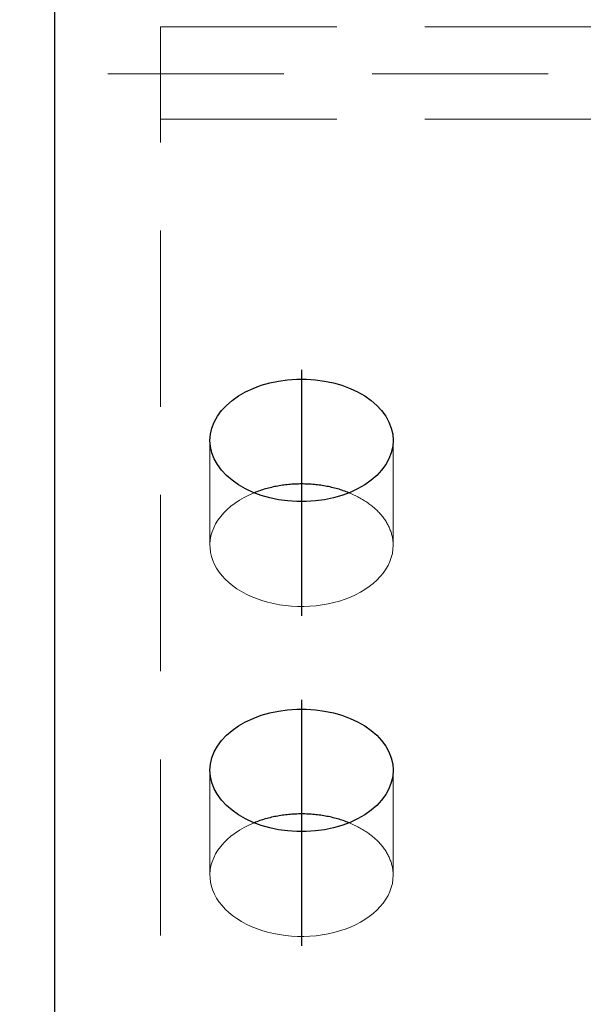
# Model space of a CAD drawing. Header units: millimetres. Extents: x 3515 to 4529, y 13642 to 14292.
# Tile 26 of 96: x 3864 to 3872, y 13974 to 13988. Entities that reach past the tile are written whole.
import ezdxf

# ---------------------------------------------------------------- set-up
doc = ezdxf.new("R2010")
doc.units = ezdxf.units.MM
doc.header["$LTSCALE"] = 10
doc.linetypes.add('HIDDEN', pattern=[0.375, 0.25, -0.125])
doc.linetypes.add('MITTE', pattern=[2, 1.25, -0.25, 0.25, -0.25])
doc.layers.get('Defpoints').update_dxf_attribs({"color": 1})
for name, color, linetype, lineweight in [('PS_DIM', 4, 'Continuous', 13), ('PS_Hidden', 2, 'HIDDEN', 9), ('PS_SOLID', 7, 'Continuous', 30)]:
    doc.layers.add(name, color=color, linetype=linetype, lineweight=lineweight)
doc.layers.add('PS_MID', color=5, linetype='MITTE')
doc.layers.add('PS_SHAPE', color=3, linetype='Continuous')
doc.styles.add('simplex', font='simplex.shx', dxfattribs={"width": 0.75})
doc.dimstyles.new('1_10_GŁ_DS1-LS10', dxfattribs={"dimtxt": 2, "dimasz": 2, "dimexe": 2, "dimexo": 5, "dimgap": 1, "dimtad": 1, "dimjust": 4, "dimdec": 0, "dimlfac": 10, "dimtxsty": 'simplex', "dimblk1": 'NONE', "dimsah": 1, "dimcen": 2, "dimclrd": 256, "dimclre": 256, "dimclrt": 3, "dimadec": 1, "dimazin": 0, "dimtfac": 1, "dimtdec": 0, "dimtmove": 2, "dimatfit": 3, "dimfxl": 1, "dimarcsym": 0})
doc.dimstyles.new('1_10_PRZ', dxfattribs={"dimtxt": 2, "dimasz": 1, "dimexe": 2, "dimexo": 5, "dimgap": 1, "dimtad": 1, "dimdec": 0, "dimlfac": 10, "dimtxsty": 'simplex', "dimblk": 'dimznak', "dimcen": 2, "dimse1": 1, "dimse2": 1, "dimclrt": 3, "dimadec": 1, "dimazin": 0, "dimtfac": 1, "dimtdec": 0, "dimtix": 1, "dimtmove": 2, "dimatfit": 3, "dimldrblk": 'dim-grot', "dimfxl": 1, "dimarcsym": 0})

# ---------------------------------------------------------------- blocks, each defined once
blk = doc.blocks.new('*D92')
at = {"layer": 'Defpoints', "color": 0, "transparency": 16777216}
for p in [(3869.316, 13988.67), (3905.155, 13988.67), (3885.06, 13714.81)]:
    blk.add_point(p, dxfattribs=at)
at = {"layer": 'PS_DIM', "lineweight": -2, "transparency": 16777216}
for p, q in [((3874.316, 13988.67), (3907.155, 13988.67)), ((3905.155, 13714.81), (3905.155, 13986.67)), ((3890.06, 13714.81), (3907.155, 13714.81))]:
    blk.add_line(p, q, dxfattribs=at)
at = {"layer": 'PS_DIM', "transparency": 16777216}
blk.add_solid([(3904.821, 13986.67), (3905.488, 13986.67), (3905.155, 13988.67)], dxfattribs=at)
at = {"layer": 'PS_DIM', "color": 3, "transparency": 16777216, "insert": (3901.492, 13990.69), "char_height": 2, "attachment_point": 5, "rotation": 0.0573, "style": 'simplex'}
blk.add_mtext('4420', dxfattribs=at)
blk = doc.blocks.new('_None')
blk = doc.blocks.new('dimznak')
at = {"color": 0}
for points in [[(0, 2), (0, -2)], [(-2, 0), (2, 0)]]:
    blk.add_lwpolyline(points, dxfattribs=at)
at = {"color": 2}
blk.add_lwpolyline([(1, 1), (-1, -1)], dxfattribs=at)
blk = doc.blocks.new('*D93')
at = {"layer": 'Defpoints', "color": 0, "transparency": 16777216}
for p in [(3874.25, 13996.395), (3866.06, 13983.635), (3874.25, 13982.111)]:
    blk.add_point(p, dxfattribs=at)
at = {"layer": 'PS_DIM', "color": 0, "lineweight": -2, "transparency": 16777216}
blk.add_line((3867.06, 13996.395), (3873.25, 13996.395), dxfattribs=at)
at = {"layer": 'PS_DIM', "color": 0, "lineweight": -2, "transparency": 16777216, "rotation": 180}
blk.add_blockref('dimznak', (3866.06, 13996.395), dxfattribs=at)
at = {"layer": 'PS_DIM', "color": 0, "lineweight": -2, "transparency": 16777216}
blk.add_blockref('dimznak', (3874.25, 13996.395), dxfattribs=at)
at = {"layer": 'PS_DIM', "color": 3, "transparency": 16777216, "insert": (3870.155, 13998.395), "char_height": 2, "attachment_point": 5, "style": 'simplex'}
blk.add_mtext('82', dxfattribs=at)
blk = doc.blocks.new('dim-grot')
blk.add_hatch(color=256).paths.add_polyline_path([(0, 0), (-2, 0.5), (-2, -0.5)])
blk.add_lwpolyline([(0, 0), (-2, 0.5), (-2, -0.5), (0, 0)])
blk = doc.blocks.new('*X330')
at = {"layer": 'PS_Hidden', "color": 2, "linetype": 'HIDDEN'}
for p, q in [((3866.06, 13987.851), (3866.06, 13986.538)), ((3866.06, 13987.851), (3885.06, 13987.851)), ((3886.56, 13987.182), (3864.56, 13987.182)), ((3866.06, 13948.71), (3866.06, 13986.538)), ((3866.06, 13986.538), (3875.09, 13986.538)), ((3866.76, 13980.497), (3866.76, 13981.984)), ((3869.36, 13980.497), (3869.36, 13981.984)), ((3867.245, 13981.174), (3867.178, 13981.135)), ((3867.314, 13981.209), (3867.245, 13981.174)), ((3867.388, 13981.241), (3867.314, 13981.209)), ((3868.751, 13981.233), (3868.733, 13981.241)), ((3868.733, 13981.241), (3868.733, 13981.241)), ((3868.77, 13981.225), (3868.751, 13981.233)), ((3868.787, 13981.217), (3868.77, 13981.225)), ((3868.805, 13981.209), (3868.787, 13981.217)), ((3868.823, 13981.201), (3868.805, 13981.209)), ((3868.84, 13981.192), (3868.823, 13981.201)), ((3868.857, 13981.184), (3868.84, 13981.192)), ((3868.874, 13981.175), (3868.857, 13981.184)), ((3868.891, 13981.166), (3868.874, 13981.175)), ((3868.907, 13981.156), (3868.891, 13981.166)), ((3867.058, 13981.051), (3867.005, 13981.004)), ((3867.116, 13981.094), (3867.058, 13981.051)), ((3867.178, 13981.135), (3867.116, 13981.094)), ((3868.923, 13981.147), (3868.907, 13981.156)), ((3868.939, 13981.137), (3868.923, 13981.147)), ((3868.955, 13981.127), (3868.939, 13981.137)), ((3868.971, 13981.117), (3868.955, 13981.127)), ((3868.986, 13981.107), (3868.971, 13981.117)), ((3869.001, 13981.097), (3868.986, 13981.107)), ((3869.016, 13981.086), (3869.001, 13981.097)), ((3869.03, 13981.076), (3869.016, 13981.086)), ((3869.044, 13981.065), (3869.03, 13981.076)), ((3869.058, 13981.054), (3869.044, 13981.065)), ((3869.072, 13981.043), (3869.058, 13981.054)), ((3869.085, 13981.032), (3869.072, 13981.043)), ((3869.098, 13981.02), (3869.085, 13981.032)), ((3866.913, 13980.905), (3866.874, 13980.853)), ((3866.956, 13980.956), (3866.913, 13980.905)), ((3867.005, 13981.004), (3866.956, 13980.956)), ((3869.111, 13981.009), (3869.098, 13981.02)), ((3869.124, 13980.997), (3869.111, 13981.009)), ((3869.136, 13980.985), (3869.124, 13980.997)), ((3869.148, 13980.973), (3869.136, 13980.985)), ((3869.16, 13980.961), (3869.148, 13980.973)), ((3869.171, 13980.949), (3869.16, 13980.961)), ((3869.182, 13980.936), (3869.171, 13980.949)), ((3869.193, 13980.924), (3869.182, 13980.936)), ((3869.203, 13980.911), (3869.193, 13980.924)), ((3869.213, 13980.899), (3869.203, 13980.911)), ((3869.223, 13980.886), (3869.213, 13980.899)), ((3869.232, 13980.873), (3869.223, 13980.886)), ((3866.841, 13980.799), (3866.814, 13980.743)), ((3866.874, 13980.853), (3866.841, 13980.799)), ((3869.242, 13980.86), (3869.232, 13980.873)), ((3869.25, 13980.847), (3869.242, 13980.86)), ((3869.259, 13980.833), (3869.25, 13980.847)), ((3869.267, 13980.82), (3869.259, 13980.833)), ((3869.275, 13980.807), (3869.267, 13980.82)), ((3869.282, 13980.793), (3869.275, 13980.807)), ((3869.29, 13980.78), (3869.282, 13980.793)), ((3869.296, 13980.766), (3869.29, 13980.78)), ((3869.303, 13980.752), (3869.296, 13980.766)), ((3869.309, 13980.738), (3869.303, 13980.752)), ((3866.775, 13980.629), (3866.765, 13980.571)), ((3866.792, 13980.687), (3866.775, 13980.629)), ((3866.814, 13980.743), (3866.792, 13980.687)), ((3869.315, 13980.725), (3869.309, 13980.738)), ((3869.32, 13980.711), (3869.315, 13980.725)), ((3869.326, 13980.697), (3869.32, 13980.711)), ((3869.33, 13980.683), (3869.326, 13980.697)), ((3869.335, 13980.669), (3869.33, 13980.683)), ((3869.339, 13980.654), (3869.335, 13980.669)), ((3869.343, 13980.64), (3869.339, 13980.654)), ((3869.346, 13980.626), (3869.343, 13980.64)), ((3869.349, 13980.612), (3869.346, 13980.626)), ((3869.352, 13980.597), (3869.349, 13980.612)), ((3866.765, 13980.571), (3866.761, 13980.513)), ((3866.761, 13980.513), (3866.762, 13980.455)), ((3869.354, 13980.583), (3869.352, 13980.597)), ((3869.356, 13980.569), (3869.354, 13980.583)), ((3869.357, 13980.554), (3869.356, 13980.569)), ((3869.359, 13980.54), (3869.357, 13980.554)), ((3869.357, 13980.439), (3869.36, 13980.497)), ((3869.36, 13980.526), (3869.359, 13980.54)), ((3869.36, 13980.511), (3869.36, 13980.526)), ((3869.36, 13980.497), (3869.36, 13980.511)), ((3869.36, 13980.497), (3869.36, 13980.497)), ((3866.762, 13980.455), (3866.769, 13980.396)), ((3866.769, 13980.396), (3866.782, 13980.339)), ((3866.782, 13980.339), (3866.801, 13980.281)), ((3869.334, 13980.323), (3869.349, 13980.38)), ((3869.349, 13980.38), (3869.357, 13980.439)), ((3866.801, 13980.281), (3866.825, 13980.225)), ((3866.825, 13980.225), (3866.855, 13980.171)), ((3869.256, 13980.156), (3869.288, 13980.21)), ((3869.288, 13980.21), (3869.314, 13980.266)), ((3869.314, 13980.266), (3869.334, 13980.323)), ((3866.855, 13980.171), (3866.891, 13980.117)), ((3866.891, 13980.117), (3866.932, 13980.065)), ((3866.932, 13980.065), (3866.978, 13980.016)), ((3869.13, 13980.003), (3869.177, 13980.052)), ((3869.177, 13980.052), (3869.219, 13980.103)), ((3869.219, 13980.103), (3869.256, 13980.156)), ((3866.978, 13980.016), (3867.029, 13979.968)), ((3867.029, 13979.968), (3867.084, 13979.923)), ((3867.084, 13979.923), (3867.144, 13979.881)), ((3868.96, 13979.869), (3869.021, 13979.911)), ((3869.021, 13979.911), (3869.077, 13979.956)), ((3869.077, 13979.956), (3869.13, 13980.003)), ((3867.144, 13979.881), (3867.208, 13979.841)), ((3867.208, 13979.841), (3867.276, 13979.804)), ((3867.276, 13979.804), (3867.347, 13979.77)), ((3867.347, 13979.77), (3867.422, 13979.74)), ((3868.753, 13979.762), (3868.826, 13979.794)), ((3868.826, 13979.794), (3868.895, 13979.83)), ((3868.895, 13979.83), (3868.96, 13979.869)), ((3867.422, 13979.74), (3867.499, 13979.713)), ((3867.499, 13979.713), (3867.579, 13979.69)), ((3867.579, 13979.69), (3867.662, 13979.67)), ((3867.662, 13979.67), (3867.746, 13979.654)), ((3867.746, 13979.654), (3867.831, 13979.641)), ((3867.831, 13979.641), (3867.918, 13979.633)), ((3867.918, 13979.633), (3868.005, 13979.629)), ((3868.092, 13979.628), (3868.179, 13979.631)), ((3868.179, 13979.631), (3868.266, 13979.639)), ((3868.266, 13979.639), (3868.352, 13979.65)), ((3868.352, 13979.65), (3868.436, 13979.665)), ((3868.436, 13979.665), (3868.519, 13979.684)), ((3868.519, 13979.684), (3868.6, 13979.706)), ((3868.6, 13979.706), (3868.678, 13979.732)), ((3868.678, 13979.732), (3868.753, 13979.762)), ((3868.005, 13979.629), (3868.092, 13979.628)), ((3866.76, 13975.817), (3866.76, 13977.305)), ((3869.36, 13975.817), (3869.36, 13977.305)), ((3867.388, 13976.561), (3867.314, 13976.529)), ((3868.751, 13976.553), (3868.733, 13976.561)), ((3868.733, 13976.561), (3868.733, 13976.561)), ((3867.178, 13976.456), (3867.116, 13976.415)), ((3867.245, 13976.494), (3867.178, 13976.456)), ((3867.314, 13976.529), (3867.245, 13976.494)), ((3868.77, 13976.546), (3868.751, 13976.553)), ((3868.787, 13976.538), (3868.77, 13976.546)), ((3868.805, 13976.529), (3868.787, 13976.538)), ((3868.823, 13976.521), (3868.805, 13976.529)), ((3868.84, 13976.513), (3868.823, 13976.521)), ((3868.857, 13976.504), (3868.84, 13976.513)), ((3868.874, 13976.495), (3868.857, 13976.504)), ((3868.891, 13976.486), (3868.874, 13976.495)), ((3868.907, 13976.477), (3868.891, 13976.486)), ((3868.923, 13976.467), (3868.907, 13976.477)), ((3868.939, 13976.457), (3868.923, 13976.467)), ((3868.955, 13976.448), (3868.939, 13976.457)), ((3868.971, 13976.438), (3868.955, 13976.448)), ((3868.986, 13976.427), (3868.971, 13976.438)), ((3869.001, 13976.417), (3868.986, 13976.427)), ((3869.016, 13976.407), (3869.001, 13976.417)), ((3867.005, 13976.325), (3866.956, 13976.276)), ((3867.058, 13976.371), (3867.005, 13976.325)), ((3867.116, 13976.415), (3867.058, 13976.371)), ((3869.03, 13976.396), (3869.016, 13976.407)), ((3869.044, 13976.385), (3869.03, 13976.396)), ((3869.058, 13976.374), (3869.044, 13976.385)), ((3869.072, 13976.363), (3869.058, 13976.374)), ((3869.085, 13976.352), (3869.072, 13976.363)), ((3869.098, 13976.34), (3869.085, 13976.352)), ((3869.111, 13976.329), (3869.098, 13976.34)), ((3869.124, 13976.317), (3869.111, 13976.329)), ((3869.136, 13976.305), (3869.124, 13976.317)), ((3869.148, 13976.293), (3869.136, 13976.305)), ((3869.16, 13976.281), (3869.148, 13976.293)), ((3869.171, 13976.269), (3869.16, 13976.281)), ((3866.874, 13976.173), (3866.841, 13976.119)), ((3866.913, 13976.225), (3866.874, 13976.173)), ((3866.956, 13976.276), (3866.913, 13976.225)), ((3869.182, 13976.257), (3869.171, 13976.269)), ((3869.193, 13976.244), (3869.182, 13976.257)), ((3869.203, 13976.231), (3869.193, 13976.244)), ((3869.213, 13976.219), (3869.203, 13976.231)), ((3869.223, 13976.206), (3869.213, 13976.219)), ((3869.232, 13976.193), (3869.223, 13976.206)), ((3869.242, 13976.18), (3869.232, 13976.193)), ((3869.25, 13976.167), (3869.242, 13976.18)), ((3869.259, 13976.154), (3869.25, 13976.167)), ((3869.267, 13976.14), (3869.259, 13976.154)), ((3869.275, 13976.127), (3869.267, 13976.14)), ((3866.792, 13976.007), (3866.775, 13975.95)), ((3866.814, 13976.063), (3866.792, 13976.007)), ((3866.841, 13976.119), (3866.814, 13976.063)), ((3869.282, 13976.113), (3869.275, 13976.127)), ((3869.29, 13976.1), (3869.282, 13976.113)), ((3869.296, 13976.086), (3869.29, 13976.1)), ((3869.303, 13976.072), (3869.296, 13976.086)), ((3869.309, 13976.059), (3869.303, 13976.072)), ((3869.315, 13976.045), (3869.309, 13976.059)), ((3869.32, 13976.031), (3869.315, 13976.045)), ((3869.326, 13976.017), (3869.32, 13976.031)), ((3869.33, 13976.003), (3869.326, 13976.017)), ((3869.335, 13975.989), (3869.33, 13976.003)), ((3866.765, 13975.892), (3866.761, 13975.833)), ((3866.775, 13975.95), (3866.765, 13975.892)), ((3869.339, 13975.975), (3869.335, 13975.989)), ((3869.343, 13975.96), (3869.339, 13975.975)), ((3869.346, 13975.946), (3869.343, 13975.96)), ((3869.349, 13975.932), (3869.346, 13975.946)), ((3869.352, 13975.918), (3869.349, 13975.932)), ((3869.354, 13975.903), (3869.352, 13975.918)), ((3869.356, 13975.889), (3869.354, 13975.903)), ((3869.357, 13975.875), (3869.356, 13975.889)), ((3869.359, 13975.86), (3869.357, 13975.875)), ((3869.36, 13975.846), (3869.359, 13975.86)), ((3866.761, 13975.833), (3866.762, 13975.775)), ((3866.762, 13975.775), (3866.769, 13975.717)), ((3869.349, 13975.701), (3869.357, 13975.759)), ((3869.357, 13975.759), (3869.36, 13975.817)), ((3869.36, 13975.832), (3869.36, 13975.846)), ((3869.36, 13975.817), (3869.36, 13975.832)), ((3869.36, 13975.817), (3869.36, 13975.817)), ((3866.769, 13975.717), (3866.782, 13975.659)), ((3866.782, 13975.659), (3866.801, 13975.602)), ((3866.801, 13975.602), (3866.825, 13975.546)), ((3869.288, 13975.531), (3869.314, 13975.586)), ((3869.314, 13975.586), (3869.334, 13975.643)), ((3869.334, 13975.643), (3869.349, 13975.701)), ((3866.825, 13975.546), (3866.855, 13975.491)), ((3866.855, 13975.491), (3866.891, 13975.437)), ((3869.219, 13975.423), (3869.256, 13975.476)), ((3869.256, 13975.476), (3869.288, 13975.531)), ((3866.891, 13975.437), (3866.932, 13975.386)), ((3866.932, 13975.386), (3866.978, 13975.336)), ((3866.978, 13975.336), (3867.029, 13975.289)), ((3869.077, 13975.276), (3869.13, 13975.323)), ((3869.13, 13975.323), (3869.177, 13975.372)), ((3869.177, 13975.372), (3869.219, 13975.423)), ((3867.029, 13975.289), (3867.084, 13975.243)), ((3867.084, 13975.243), (3867.144, 13975.201)), ((3867.144, 13975.201), (3867.208, 13975.161)), ((3867.208, 13975.161), (3867.276, 13975.124)), ((3868.895, 13975.151), (3868.96, 13975.19)), ((3868.96, 13975.19), (3869.021, 13975.231)), ((3869.021, 13975.231), (3869.077, 13975.276)), ((3867.276, 13975.124), (3867.347, 13975.091)), ((3867.347, 13975.091), (3867.422, 13975.06)), ((3867.422, 13975.06), (3867.499, 13975.033)), ((3867.499, 13975.033), (3867.579, 13975.01)), ((3868.519, 13975.004), (3868.6, 13975.026)), ((3868.6, 13975.026), (3868.678, 13975.052)), ((3868.678, 13975.052), (3868.753, 13975.082)), ((3868.753, 13975.082), (3868.826, 13975.115)), ((3868.826, 13975.115), (3868.895, 13975.151)), ((3867.579, 13975.01), (3867.662, 13974.99)), ((3867.662, 13974.99), (3867.746, 13974.974)), ((3867.746, 13974.974), (3867.831, 13974.962)), ((3867.831, 13974.962), (3867.918, 13974.953)), ((3867.918, 13974.953), (3868.005, 13974.949)), ((3868.005, 13974.949), (3868.092, 13974.948)), ((3868.092, 13974.948), (3868.179, 13974.952)), ((3868.179, 13974.952), (3868.266, 13974.959)), ((3868.266, 13974.959), (3868.352, 13974.97)), ((3868.352, 13974.97), (3868.436, 13974.985)), ((3868.436, 13974.985), (3868.519, 13975.004))]:
    blk.add_line(p, q, dxfattribs=at)
at = {"layer": 'PS_MID', "color": 5, "linetype": 'MITTE'}
for p, q in [((3868.06, 13982.984), (3868.06, 13979.497)), ((3868.06, 13978.305), (3868.06, 13974.817))]:
    blk.add_line(p, q, dxfattribs=at)
at = {"layer": 'PS_SOLID', "color": 7, "linetype": 'Continuous'}
for p, q in [((3864.56, 13920.479), (3864.56, 13988.67)), ((3867.734, 13982.826), (3867.863, 13982.843)), ((3867.863, 13982.843), (3867.994, 13982.852)), ((3867.994, 13982.852), (3868.126, 13982.852)), ((3868.126, 13982.852), (3868.257, 13982.843)), ((3868.257, 13982.843), (3868.386, 13982.826)), ((3867.265, 13982.672), (3867.373, 13982.722)), ((3867.373, 13982.722), (3867.488, 13982.765)), ((3867.488, 13982.765), (3867.609, 13982.799)), ((3867.609, 13982.799), (3867.734, 13982.826)), ((3868.386, 13982.826), (3868.512, 13982.799)), ((3868.512, 13982.799), (3868.633, 13982.765)), ((3868.633, 13982.765), (3868.748, 13982.722)), ((3868.748, 13982.722), (3868.856, 13982.672)), ((3867.074, 13982.55), (3867.165, 13982.614)), ((3867.165, 13982.614), (3867.265, 13982.672)), ((3868.856, 13982.672), (3868.956, 13982.614)), ((3868.956, 13982.614), (3869.047, 13982.55)), ((3866.924, 13982.406), (3866.993, 13982.481)), ((3866.993, 13982.481), (3867.074, 13982.55)), ((3869.047, 13982.55), (3869.127, 13982.481)), ((3869.127, 13982.481), (3869.197, 13982.406)), ((3866.82, 13982.244), (3866.866, 13982.327)), ((3866.866, 13982.327), (3866.924, 13982.406)), ((3869.197, 13982.406), (3869.255, 13982.327)), ((3869.255, 13982.327), (3869.301, 13982.244)), ((3866.767, 13982.072), (3866.787, 13982.159)), ((3866.787, 13982.159), (3866.82, 13982.244)), ((3869.301, 13982.244), (3869.334, 13982.159)), ((3869.334, 13982.159), (3869.354, 13982.072)), ((3866.76, 13981.984), (3866.767, 13982.072)), ((3869.354, 13982.072), (3869.36, 13981.984)), ((3866.767, 13981.896), (3866.76, 13981.984)), ((3866.787, 13981.809), (3866.767, 13981.896)), ((3869.354, 13981.896), (3869.334, 13981.809)), ((3869.36, 13981.984), (3869.354, 13981.896)), ((3866.82, 13981.724), (3866.787, 13981.809)), ((3866.866, 13981.642), (3866.82, 13981.724)), ((3869.301, 13981.724), (3869.255, 13981.642)), ((3869.334, 13981.809), (3869.301, 13981.724)), ((3866.924, 13981.563), (3866.866, 13981.642)), ((3869.255, 13981.642), (3869.197, 13981.563)), ((3866.993, 13981.488), (3866.924, 13981.563)), ((3867.074, 13981.418), (3866.993, 13981.488)), ((3869.127, 13981.488), (3869.047, 13981.418)), ((3869.197, 13981.563), (3869.127, 13981.488)), ((3867.165, 13981.354), (3867.074, 13981.418)), ((3867.265, 13981.297), (3867.165, 13981.354)), ((3867.592, 13981.308), (3867.571, 13981.302)), ((3867.613, 13981.313), (3867.592, 13981.308)), ((3867.635, 13981.318), (3867.613, 13981.313)), ((3867.657, 13981.323), (3867.635, 13981.318)), ((3867.678, 13981.328), (3867.657, 13981.323)), ((3867.7, 13981.332), (3867.678, 13981.328)), ((3867.722, 13981.336), (3867.7, 13981.332)), ((3867.744, 13981.34), (3867.722, 13981.336)), ((3867.766, 13981.344), (3867.744, 13981.34)), ((3867.789, 13981.347), (3867.766, 13981.344)), ((3867.811, 13981.35), (3867.789, 13981.347)), ((3867.833, 13981.353), (3867.811, 13981.35)), ((3867.856, 13981.355), (3867.833, 13981.353)), ((3867.878, 13981.357), (3867.856, 13981.355)), ((3867.901, 13981.359), (3867.878, 13981.357)), ((3867.924, 13981.361), (3867.901, 13981.359)), ((3867.946, 13981.363), (3867.924, 13981.361)), ((3867.969, 13981.364), (3867.946, 13981.363)), ((3867.992, 13981.365), (3867.969, 13981.364)), ((3868.015, 13981.365), (3867.992, 13981.365)), ((3868.038, 13981.366), (3868.015, 13981.365)), ((3868.06, 13981.366), (3868.038, 13981.366)), ((3868.083, 13981.366), (3868.06, 13981.366)), ((3868.106, 13981.365), (3868.083, 13981.366)), ((3868.129, 13981.365), (3868.106, 13981.365)), ((3868.151, 13981.364), (3868.129, 13981.365)), ((3868.174, 13981.363), (3868.151, 13981.364)), ((3868.197, 13981.361), (3868.174, 13981.363)), ((3868.22, 13981.359), (3868.197, 13981.361)), ((3868.242, 13981.357), (3868.22, 13981.359)), ((3868.265, 13981.355), (3868.242, 13981.357)), ((3868.287, 13981.353), (3868.265, 13981.355)), ((3868.31, 13981.35), (3868.287, 13981.353)), ((3868.332, 13981.347), (3868.31, 13981.35)), ((3868.354, 13981.344), (3868.332, 13981.347)), ((3868.376, 13981.34), (3868.354, 13981.344)), ((3868.399, 13981.336), (3868.376, 13981.34)), ((3868.42, 13981.332), (3868.399, 13981.336)), ((3868.442, 13981.328), (3868.42, 13981.332)), ((3868.464, 13981.323), (3868.442, 13981.328)), ((3868.486, 13981.318), (3868.464, 13981.323)), ((3868.507, 13981.313), (3868.486, 13981.318)), ((3868.529, 13981.308), (3868.507, 13981.313)), ((3868.55, 13981.302), (3868.529, 13981.308)), ((3868.956, 13981.354), (3868.856, 13981.297)), ((3869.047, 13981.418), (3868.956, 13981.354)), ((3867.373, 13981.247), (3867.265, 13981.297)), ((3867.488, 13981.204), (3867.373, 13981.247)), ((3867.407, 13981.248), (3867.388, 13981.241)), ((3867.388, 13981.241), (3867.388, 13981.241)), ((3867.427, 13981.256), (3867.407, 13981.248)), ((3867.447, 13981.263), (3867.427, 13981.256)), ((3867.467, 13981.27), (3867.447, 13981.263)), ((3867.488, 13981.277), (3867.467, 13981.27)), ((3867.508, 13981.284), (3867.488, 13981.277)), ((3867.609, 13981.169), (3867.488, 13981.204)), ((3867.529, 13981.29), (3867.508, 13981.284)), ((3867.55, 13981.296), (3867.529, 13981.29)), ((3867.571, 13981.302), (3867.55, 13981.296)), ((3867.734, 13981.143), (3867.609, 13981.169)), ((3868.512, 13981.169), (3868.386, 13981.143)), ((3868.633, 13981.204), (3868.512, 13981.169)), ((3868.571, 13981.296), (3868.55, 13981.302)), ((3868.592, 13981.29), (3868.571, 13981.296)), ((3868.612, 13981.284), (3868.592, 13981.29)), ((3868.633, 13981.277), (3868.612, 13981.284)), ((3868.653, 13981.27), (3868.633, 13981.277)), ((3868.748, 13981.247), (3868.633, 13981.204)), ((3868.674, 13981.263), (3868.653, 13981.27)), ((3868.694, 13981.256), (3868.674, 13981.263)), ((3868.713, 13981.248), (3868.694, 13981.256)), ((3868.733, 13981.241), (3868.713, 13981.248)), ((3868.856, 13981.297), (3868.748, 13981.247)), ((3867.863, 13981.125), (3867.734, 13981.143)), ((3867.994, 13981.116), (3867.863, 13981.125)), ((3868.126, 13981.116), (3867.994, 13981.116)), ((3868.257, 13981.125), (3868.126, 13981.116)), ((3868.386, 13981.143), (3868.257, 13981.125)), ((3867.488, 13978.085), (3867.609, 13978.12)), ((3867.609, 13978.12), (3867.734, 13978.146)), ((3867.734, 13978.146), (3867.863, 13978.164)), ((3867.863, 13978.164), (3867.994, 13978.173)), ((3867.994, 13978.173), (3868.126, 13978.173)), ((3868.126, 13978.173), (3868.257, 13978.164)), ((3868.257, 13978.164), (3868.386, 13978.146)), ((3868.386, 13978.146), (3868.512, 13978.12)), ((3868.512, 13978.12), (3868.633, 13978.085)), ((3867.165, 13977.934), (3867.265, 13977.992)), ((3867.265, 13977.992), (3867.373, 13978.042)), ((3867.373, 13978.042), (3867.488, 13978.085)), ((3868.633, 13978.085), (3868.748, 13978.042)), ((3868.748, 13978.042), (3868.856, 13977.992)), ((3868.856, 13977.992), (3868.956, 13977.934)), ((3866.993, 13977.801), (3867.074, 13977.871)), ((3867.074, 13977.871), (3867.165, 13977.934)), ((3868.956, 13977.934), (3869.047, 13977.871)), ((3869.047, 13977.871), (3869.127, 13977.801)), ((3866.866, 13977.647), (3866.924, 13977.726)), ((3866.924, 13977.726), (3866.993, 13977.801)), ((3869.127, 13977.801), (3869.197, 13977.726)), ((3869.197, 13977.726), (3869.255, 13977.647)), ((3866.787, 13977.48), (3866.82, 13977.565)), ((3866.82, 13977.565), (3866.866, 13977.647)), ((3869.255, 13977.647), (3869.301, 13977.565)), ((3869.301, 13977.565), (3869.334, 13977.48)), ((3866.767, 13977.392), (3866.787, 13977.48)), ((3869.334, 13977.48), (3869.354, 13977.392)), ((3866.76, 13977.305), (3866.767, 13977.392)), ((3866.767, 13977.217), (3866.76, 13977.305)), ((3869.354, 13977.392), (3869.36, 13977.305)), ((3869.36, 13977.305), (3869.354, 13977.217)), ((3866.787, 13977.13), (3866.767, 13977.217)), ((3866.82, 13977.044), (3866.787, 13977.13)), ((3869.334, 13977.13), (3869.301, 13977.044)), ((3869.354, 13977.217), (3869.334, 13977.13)), ((3866.866, 13976.962), (3866.82, 13977.044)), ((3869.301, 13977.044), (3869.255, 13976.962)), ((3866.924, 13976.883), (3866.866, 13976.962)), ((3866.993, 13976.808), (3866.924, 13976.883)), ((3869.197, 13976.883), (3869.127, 13976.808)), ((3869.255, 13976.962), (3869.197, 13976.883)), ((3867.074, 13976.738), (3866.993, 13976.808)), ((3867.165, 13976.675), (3867.074, 13976.738)), ((3869.047, 13976.738), (3868.956, 13976.675)), ((3869.127, 13976.808), (3869.047, 13976.738)), ((3867.265, 13976.617), (3867.165, 13976.675)), ((3867.373, 13976.567), (3867.265, 13976.617)), ((3867.488, 13976.524), (3867.373, 13976.567)), ((3867.407, 13976.569), (3867.388, 13976.561)), ((3867.388, 13976.561), (3867.388, 13976.561)), ((3867.427, 13976.576), (3867.407, 13976.569)), ((3867.447, 13976.584), (3867.427, 13976.576)), ((3867.467, 13976.591), (3867.447, 13976.584)), ((3867.488, 13976.597), (3867.467, 13976.591)), ((3867.508, 13976.604), (3867.488, 13976.597)), ((3867.529, 13976.61), (3867.508, 13976.604)), ((3867.55, 13976.616), (3867.529, 13976.61)), ((3867.571, 13976.622), (3867.55, 13976.616)), ((3867.592, 13976.628), (3867.571, 13976.622)), ((3867.613, 13976.633), (3867.592, 13976.628)), ((3867.635, 13976.638), (3867.613, 13976.633)), ((3867.657, 13976.643), (3867.635, 13976.638)), ((3867.678, 13976.648), (3867.657, 13976.643)), ((3867.7, 13976.652), (3867.678, 13976.648)), ((3867.722, 13976.656), (3867.7, 13976.652)), ((3867.744, 13976.66), (3867.722, 13976.656)), ((3867.766, 13976.664), (3867.744, 13976.66)), ((3867.789, 13976.667), (3867.766, 13976.664)), ((3867.811, 13976.67), (3867.789, 13976.667)), ((3867.833, 13976.673), (3867.811, 13976.67)), ((3867.856, 13976.675), (3867.833, 13976.673)), ((3867.878, 13976.678), (3867.856, 13976.675)), ((3867.901, 13976.68), (3867.878, 13976.678)), ((3867.924, 13976.681), (3867.901, 13976.68)), ((3867.946, 13976.683), (3867.924, 13976.681)), ((3867.969, 13976.684), (3867.946, 13976.683)), ((3867.992, 13976.685), (3867.969, 13976.684)), ((3868.015, 13976.686), (3867.992, 13976.685)), ((3868.038, 13976.686), (3868.015, 13976.686)), ((3868.06, 13976.686), (3868.038, 13976.686)), ((3868.083, 13976.686), (3868.06, 13976.686)), ((3868.106, 13976.686), (3868.083, 13976.686)), ((3868.129, 13976.685), (3868.106, 13976.686)), ((3868.151, 13976.684), (3868.129, 13976.685)), ((3868.174, 13976.683), (3868.151, 13976.684)), ((3868.197, 13976.681), (3868.174, 13976.683)), ((3868.22, 13976.68), (3868.197, 13976.681)), ((3868.242, 13976.678), (3868.22, 13976.68)), ((3868.265, 13976.675), (3868.242, 13976.678)), ((3868.287, 13976.673), (3868.265, 13976.675)), ((3868.31, 13976.67), (3868.287, 13976.673)), ((3868.332, 13976.667), (3868.31, 13976.67)), ((3868.354, 13976.664), (3868.332, 13976.667)), ((3868.376, 13976.66), (3868.354, 13976.664)), ((3868.399, 13976.656), (3868.376, 13976.66)), ((3868.42, 13976.652), (3868.399, 13976.656)), ((3868.442, 13976.648), (3868.42, 13976.652)), ((3868.464, 13976.643), (3868.442, 13976.648)), ((3868.486, 13976.638), (3868.464, 13976.643)), ((3868.507, 13976.633), (3868.486, 13976.638)), ((3868.529, 13976.628), (3868.507, 13976.633)), ((3868.55, 13976.622), (3868.529, 13976.628)), ((3868.571, 13976.616), (3868.55, 13976.622)), ((3868.592, 13976.61), (3868.571, 13976.616)), ((3868.612, 13976.604), (3868.592, 13976.61)), ((3868.633, 13976.597), (3868.612, 13976.604)), ((3868.653, 13976.591), (3868.633, 13976.597)), ((3868.748, 13976.567), (3868.633, 13976.524)), ((3868.674, 13976.584), (3868.653, 13976.591)), ((3868.694, 13976.576), (3868.674, 13976.584)), ((3868.713, 13976.569), (3868.694, 13976.576)), ((3868.733, 13976.561), (3868.713, 13976.569)), ((3868.856, 13976.617), (3868.748, 13976.567)), ((3868.956, 13976.675), (3868.856, 13976.617)), ((3867.609, 13976.49), (3867.488, 13976.524)), ((3867.734, 13976.463), (3867.609, 13976.49)), ((3867.863, 13976.445), (3867.734, 13976.463)), ((3867.994, 13976.437), (3867.863, 13976.445)), ((3868.126, 13976.437), (3867.994, 13976.437)), ((3868.257, 13976.445), (3868.126, 13976.437)), ((3868.386, 13976.463), (3868.257, 13976.445)), ((3868.512, 13976.49), (3868.386, 13976.463)), ((3868.633, 13976.524), (3868.512, 13976.49))]:
    blk.add_line(p, q, dxfattribs=at)

msp = doc.modelspace()

# ---------------------------------------------------------------- block references
at = {"layer": 'PS_SHAPE', "color": 3}
msp.add_blockref('*X330', (0, 0), dxfattribs=at)

# ---------------------------------------------------------------- dimensions: what is measured, and where the dimension line sits
at = {"layer": 'PS_DIM'}
dim = msp.add_linear_dim(base=(3874.25, 13996.395), p1=(3866.06, 13983.635), p2=(3874.25, 13982.111), dimstyle='1_10_PRZ', dxfattribs=at)
dim.commit()
dim.dimension.update_dxf_attribs({"geometry": '*D93', "text_midpoint": (3870.155, 13998.395)})
dim = msp.add_linear_dim(base=(3905.155, 13988.67), p1=(3885.06, 13714.81), p2=(3869.316, 13988.67), angle=90, text='4420', dimstyle='1_10_GŁ_DS1-LS10', dxfattribs=at)
dim.commit()
dim.dimension.update_dxf_attribs({"geometry": '*D92', "text_midpoint": (3901.492, 13990.69), "dimtype": 128, "text_rotation": 0.0573})

doc.saveas('drawing.dxf')
